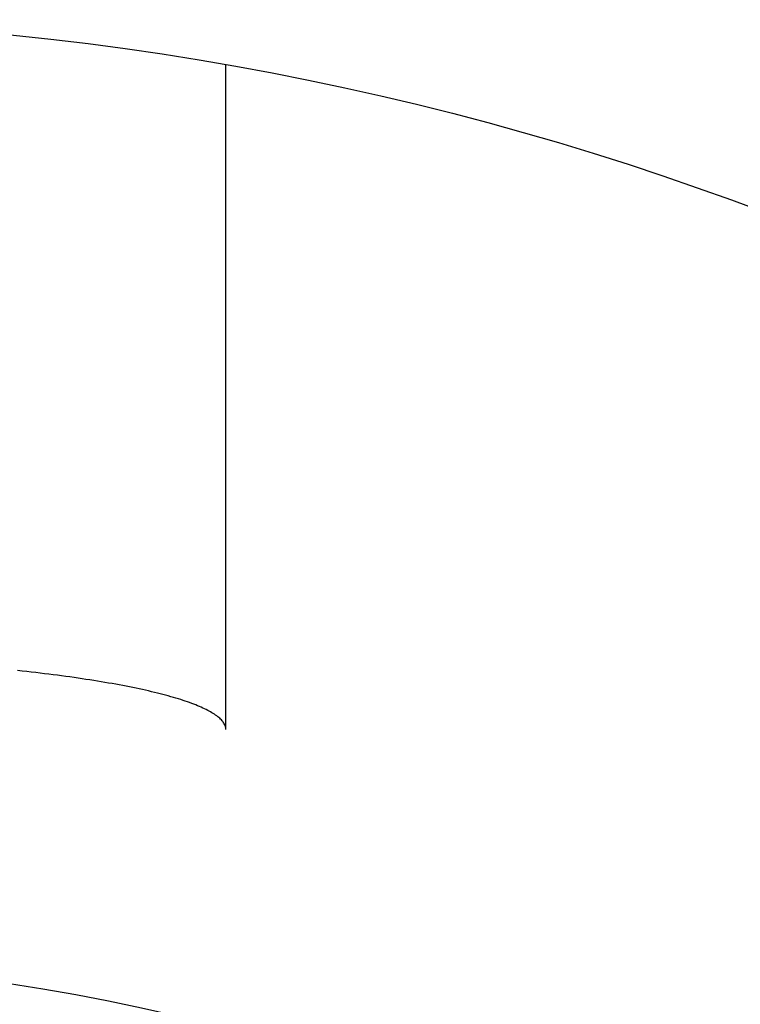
# Model space of a CAD drawing. Extents: x -113 to 261, y -113 to 261.
# Tile 8 of 11: x 11 to 36, y 69 to 102. Entities that reach past the tile are written whole.
import ezdxf

# ---------------------------------------------------------------- set-up
doc = ezdxf.new("R2010")
doc.units = 0
doc.header["$LTSCALE"] = 14
doc.layers.get('0').update_dxf_attribs({"linetype": 'CONTINUOUS'})

msp = doc.modelspace()

# ---------------------------------------------------------------- linework, layer by layer
msp.add_line((17.804, 78.008), (17.804, 100.942))
msp.add_polyline3d([(17.804, 78.007, 0), (17.803, 78.035, 0), (17.799, 78.063, 0), (17.794, 78.091, 0), (17.786, 78.119, 0), (17.776, 78.147, 0), (17.765, 78.175, 0), (17.75, 78.203, 0), (17.734, 78.231, 0), (17.715, 78.259, 0), (17.695, 78.287, 0), (17.672, 78.314, 0), (17.647, 78.342, 0), (17.619, 78.37, 0), (17.59, 78.398, 0), (17.558, 78.425, 0), (17.525, 78.453, 0), (17.489, 78.48, 0), (17.451, 78.508, 0), (17.41, 78.535, 0), (17.368, 78.563, 0), (17.324, 78.59, 0), (17.277, 78.617, 0), (17.228, 78.644, 0), (17.177, 78.671, 0), (17.124, 78.699, 0), (17.069, 78.725, 0), (17.012, 78.752, 0), (16.953, 78.779, 0), (16.892, 78.806, 0), (16.828, 78.832, 0), (16.763, 78.859, 0), (16.695, 78.885, 0), (16.625, 78.912, 0), (16.554, 78.938, 0), (16.48, 78.964, 0), (16.404, 78.99, 0), (16.326, 79.016, 0), (16.247, 79.041, 0), (16.165, 79.067, 0), (16.081, 79.092, 0), (15.995, 79.118, 0), (15.908, 79.143, 0), (15.818, 79.168, 0), (15.726, 79.193, 0), (15.633, 79.217, 0), (15.537, 79.242, 0), (15.44, 79.266, 0), (15.341, 79.291, 0), (15.24, 79.315, 0), (15.136, 79.339, 0), (15.032, 79.363, 0), (14.925, 79.386, 0), (14.816, 79.41, 0), (14.706, 79.433, 0), (14.594, 79.457, 0), (14.48, 79.48, 0), (14.364, 79.502, 0), (14.246, 79.525, 0), (14.127, 79.547, 0), (14.006, 79.57, 0), (13.883, 79.592, 0), (13.759, 79.614, 0), (13.632, 79.635, 0), (13.505, 79.657, 0), (13.375, 79.678, 0), (13.244, 79.699, 0), (13.111, 79.72, 0), (12.977, 79.741, 0), (12.841, 79.761, 0), (12.703, 79.782, 0), (12.564, 79.802, 0), (12.423, 79.822, 0), (12.281, 79.841, 0), (12.137, 79.861, 0), (11.992, 79.88, 0), (11.845, 79.899, 0), (11.697, 79.917, 0), (11.547, 79.936, 0), (11.396, 79.954, 0), (11.244, 79.972, 0), (11.09, 79.99, 0), (10.935, 80.007, 0), (10.778, 80.025, 0), (10.62, 80.042, 0)])
msp.add_circle((0, 0), 102.5)
msp.add_arc((0, 0), 70, 59.47751, 120.52249)

doc.saveas('drawing.dxf')
